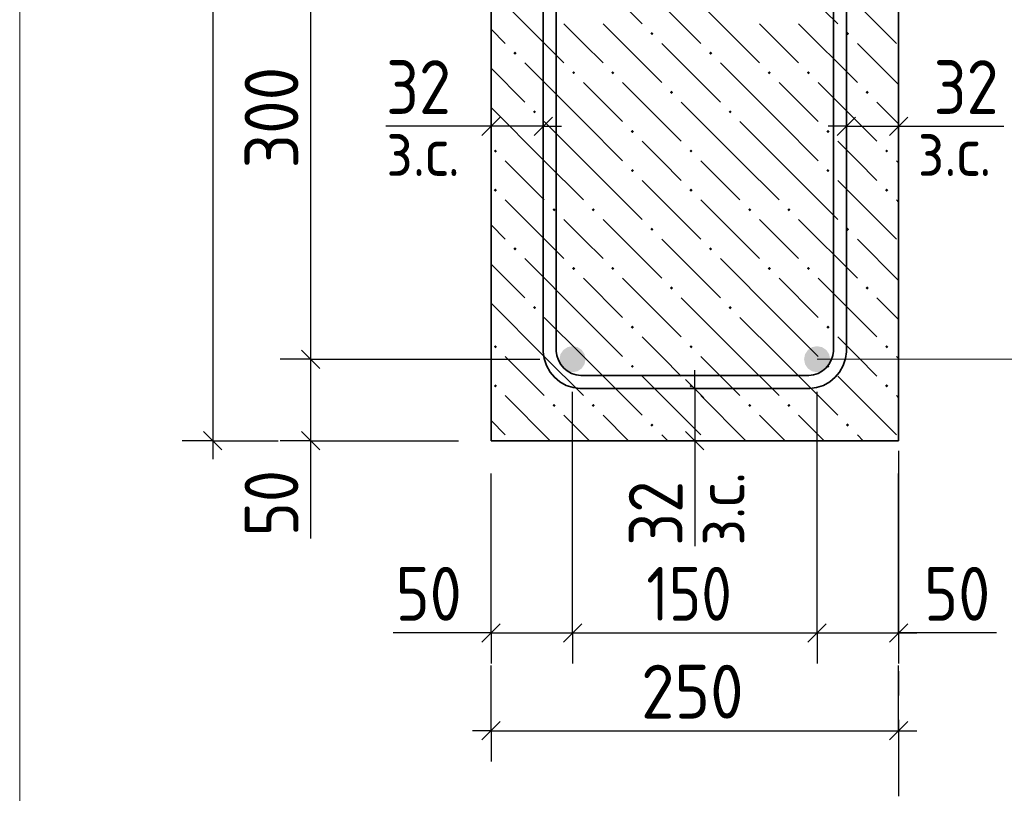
# Model space of a CAD drawing. Header units: millimetres. Extents: x 0 to 42000, y 0 to 29700.
# Tile 15 of 18: x 33961 to 37987, y 20089 to 23251. Entities that reach past the tile are written whole.
import ezdxf

# ---------------------------------------------------------------- set-up
doc = ezdxf.new("R2010")
doc.units = ezdxf.units.MM
doc.linetypes.add('______5', pattern=[1100, 800, -100, 100, -100])
for name, color, linetype, lineweight in [('S1 Продольная арматура', 7, 'Continuous', 35), ('Standard', 7, 'Continuous', 25), ('ЖБ Пилон', 7, 'Continuous', 35), ('Позиционная метка линия выноска', 7, 'Continuous', 13)]:
    doc.layers.add(name, color=color, linetype=linetype, lineweight=lineweight)
doc.layers.add('Оси', color=7, linetype='______5')
doc.layers.add('Размерная выноска', color=7, linetype='Continuous')
doc.layers.add('Хомут', color=7, linetype='Continuous', lineweight=25, true_color=0x6e3c1e)
doc.styles.add('ISOCPEUR', font='txt')

msp = doc.modelspace()

# ---------------------------------------------------------------- hatches: boundary and pattern name
at = {"layer": 'S1 Продольная арматура', "linetype": 'Continuous', "lineweight": 18, "transparency": 33554687}
for points in [[(36274.6, 21863.1), (36270.5, 21883.5), (36259, 21900.8), (36241.7, 21912.4), (36221.3, 21916.4), (36200.9, 21912.4), (36183.6, 21900.8), (36172, 21883.5), (36167.9, 21863.1), (36172, 21842.7), (36183.6, 21825.4), (36200.9, 21813.8), (36221.3, 21809.8), (36241.7, 21813.8), (36259, 21825.4), (36270.5, 21842.7)], [(36274.6, 21863.1), (36270.5, 21883.5), (36259, 21900.8), (36241.7, 21912.4), (36221.3, 21916.4), (36200.9, 21912.4), (36183.6, 21900.8), (36172, 21883.5), (36167.9, 21863.1), (36172, 21842.7), (36183.6, 21825.4), (36200.9, 21813.8), (36221.3, 21809.8), (36241.7, 21813.8), (36259, 21825.4), (36270.5, 21842.7)], [(37274.8, 21863.1), (37270.7, 21883.5), (37259.1, 21900.8), (37241.8, 21912.4), (37221.4, 21916.4), (37201, 21912.4), (37183.7, 21900.8), (37172.2, 21883.5), (37168.1, 21863.1), (37172.2, 21842.7), (37183.7, 21825.4), (37201, 21813.8), (37221.4, 21809.8), (37241.8, 21813.8), (37259.1, 21825.4), (37270.7, 21842.7)], [(37274.8, 21863.1), (37270.7, 21883.5), (37259.1, 21900.8), (37241.8, 21912.4), (37221.4, 21916.4), (37201, 21912.4), (37183.7, 21900.8), (37172.2, 21883.5), (37168.1, 21863.1), (37172.2, 21842.7), (37183.7, 21825.4), (37201, 21813.8), (37221.4, 21809.8), (37241.8, 21813.8), (37259.1, 21825.4), (37270.7, 21842.7)]]:
    msp.add_hatch(color=7, dxfattribs=at).paths.add_polyline_path(points)
at = {"layer": 'ЖБ Пилон', "linetype": 'Continuous', "lineweight": 18, "transparency": 33554687}
for points in [[(36539.5, 23194.1), (36546, 23200.6), (36552.5, 23194.1), (36546, 23187.6)], [(37339.5, 23194.1), (37346, 23200.6), (37352.5, 23194.1), (37346, 23187.6)], [(35979.5, 23114.1), (35986, 23120.6), (35992.5, 23114.1), (35986, 23107.6)], [(36779.5, 23114.1), (36786, 23120.6), (36792.5, 23114.1), (36786, 23107.6)], [(36219.5, 23034.1), (36226, 23040.6), (36232.5, 23034.1), (36226, 23027.6)], [(36379.5, 23034.1), (36386, 23040.6), (36392.5, 23034.1), (36386, 23027.6)], [(37019.5, 23034.1), (37026, 23040.6), (37032.5, 23034.1), (37026, 23027.6)], [(37179.5, 23034.1), (37186, 23040.6), (37192.5, 23034.1), (37186, 23027.6)], [(36619.5, 22954.1), (36626, 22960.6), (36632.5, 22954.1), (36626, 22947.6)], [(37419.5, 22954.1), (37426, 22960.6), (37432.5, 22954.1), (37426, 22947.6)], [(36059.5, 22874.1), (36066, 22880.6), (36072.5, 22874.1), (36066, 22867.6)], [(36859.5, 22874.1), (36866, 22880.6), (36872.5, 22874.1), (36866, 22867.6)], [(36459.5, 22794.1), (36466, 22800.6), (36472.5, 22794.1), (36466, 22787.6)], [(37259.5, 22794.1), (37266, 22800.6), (37272.5, 22794.1), (37266, 22787.6)], [(35899.5, 22714.1), (35906, 22720.6), (35912.5, 22714.1), (35906, 22707.6)], [(36699.5, 22714.1), (36706, 22720.6), (36712.5, 22714.1), (36706, 22707.6)], [(37499.5, 22714.1), (37506, 22720.6), (37512.5, 22714.1), (37506, 22707.6)], [(36459.5, 22634.1), (36466, 22640.6), (36472.5, 22634.1), (36466, 22627.6)], [(37259.5, 22634.1), (37266, 22640.6), (37272.5, 22634.1), (37266, 22627.6)], [(35899.5, 22554.1), (35906, 22560.6), (35912.5, 22554.1), (35906, 22547.6)], [(36699.5, 22554.1), (36706, 22560.6), (36712.5, 22554.1), (36706, 22547.6)], [(37499.5, 22554.1), (37506, 22560.6), (37512.5, 22554.1), (37506, 22547.6)], [(36139.5, 22474.1), (36146, 22480.6), (36152.5, 22474.1), (36146, 22467.6)], [(36299.5, 22474.1), (36306, 22480.6), (36312.5, 22474.1), (36306, 22467.6)], [(36939.5, 22474.1), (36946, 22480.6), (36952.5, 22474.1), (36946, 22467.6)], [(37099.5, 22474.1), (37106, 22480.6), (37112.5, 22474.1), (37106, 22467.6)], [(36539.5, 22394.1), (36546, 22400.6), (36552.5, 22394.1), (36546, 22387.6)], [(37339.5, 22394.1), (37346, 22400.6), (37352.5, 22394.1), (37346, 22387.6)], [(35979.5, 22314.1), (35986, 22320.6), (35992.5, 22314.1), (35986, 22307.6)], [(36779.5, 22314.1), (36786, 22320.6), (36792.5, 22314.1), (36786, 22307.6)], [(36219.5, 22234.1), (36226, 22240.6), (36232.5, 22234.1), (36226, 22227.6)], [(36379.5, 22234.1), (36386, 22240.6), (36392.5, 22234.1), (36386, 22227.6)], [(37019.5, 22234.1), (37026, 22240.6), (37032.5, 22234.1), (37026, 22227.6)], [(37179.5, 22234.1), (37186, 22240.6), (37192.5, 22234.1), (37186, 22227.6)], [(36619.5, 22154.1), (36626, 22160.6), (36632.5, 22154.1), (36626, 22147.6)], [(37419.5, 22154.1), (37426, 22160.6), (37432.5, 22154.1), (37426, 22147.6)], [(36059.5, 22074.1), (36066, 22080.6), (36072.5, 22074.1), (36066, 22067.6)], [(36859.5, 22074.1), (36866, 22080.6), (36872.5, 22074.1), (36866, 22067.6)], [(36459.5, 21994.1), (36466, 22000.6), (36472.5, 21994.1), (36466, 21987.6)], [(37259.5, 21994.1), (37266, 22000.6), (37272.5, 21994.1), (37266, 21987.6)], [(35899.5, 21914.1), (35906, 21920.6), (35912.5, 21914.1), (35906, 21907.6)], [(36699.5, 21914.1), (36706, 21920.6), (36712.5, 21914.1), (36706, 21907.6)], [(37499.5, 21914.1), (37506, 21920.6), (37512.5, 21914.1), (37506, 21907.6)], [(36459.5, 21834.1), (36466, 21840.6), (36472.5, 21834.1), (36466, 21827.6)], [(37259.5, 21834.1), (37266, 21840.6), (37272.5, 21834.1), (37266, 21827.6)], [(35899.5, 21754.1), (35906, 21760.6), (35912.5, 21754.1), (35906, 21747.6)], [(36699.5, 21754.1), (36706, 21760.6), (36712.5, 21754.1), (36706, 21747.6)], [(37499.5, 21754.1), (37506, 21760.6), (37512.5, 21754.1), (37506, 21747.6)], [(36139.5, 21674.1), (36146, 21680.6), (36152.5, 21674.1), (36146, 21667.6)], [(36299.5, 21674.1), (36306, 21680.6), (36312.5, 21674.1), (36306, 21667.6)], [(36939.5, 21674.1), (36946, 21680.6), (36952.5, 21674.1), (36946, 21667.6)], [(37099.5, 21674.1), (37106, 21680.6), (37112.5, 21674.1), (37106, 21667.6)], [(36539.5, 21594.1), (36546, 21600.6), (36552.5, 21594.1), (36546, 21587.6)], [(37339.5, 21594.1), (37346, 21600.6), (37352.5, 21594.1), (37346, 21587.6)]]:
    msp.add_hatch(color=7, dxfattribs=at).paths.add_polyline_path(points, flags=16)

# ---------------------------------------------------------------- linework, layer by layer
at = {"layer": 'Standard', "color": 7, "linetype": 'Continuous', "lineweight": -3, "transparency": 33554687}
for p, q in [((35150.4, 23863.1), (35150.4, 21863.1)), ((35888, 22815.3), (35888, 22940.3)), ((36101.4, 22815.3), (36101.4, 22940.3)), ((37341.4, 22815.3), (37341.4, 22940.3)), ((37554.7, 22815.3), (37554.7, 22940.3)), ((35888, 22815.3), (35813, 22815.3)), ((35888, 22815.3), (35888, 22690.3)), ((36101.4, 22815.3), (35888, 22815.3)), ((36101.4, 22815.3), (36101.4, 22690.3)), ((36101.4, 22815.3), (36176.3, 22815.3)), ((37341.4, 22815.3), (37266.4, 22815.3)), ((37341.4, 22815.3), (37341.4, 22690.3)), ((37341.4, 22815.3), (37554.7, 22815.3)), ((37554.7, 22815.3), (37554.7, 22690.3)), ((37554.7, 22815.3), (37629.7, 22815.3)), ((35150.4, 21863.1), (35025.4, 21863.1)), ((35150.4, 21863.1), (35275.4, 21863.1)), ((35150.4, 21863.1), (36088, 21863.1)), ((35150.4, 21863.1), (35150.4, 21529.8)), ((36721.4, 21743.3), (36721.4, 21818.3)), ((36721.4, 21743.3), (36596.4, 21743.3)), ((36721.4, 21743.3), (36846.4, 21743.3)), ((36721.4, 21743.3), (36721.4, 21529.8)), ((34750.4, 21529.8), (34625.4, 21529.8)), ((34750.4, 21529.8), (34875.4, 21529.8)), ((34750.4, 21529.8), (35017.1, 21529.8)), ((34750.4, 21529.8), (34750.4, 21454.8)), ((35150.4, 21529.8), (35025.4, 21529.8)), ((35150.4, 21529.8), (35275.4, 21529.8)), ((35150.4, 21529.8), (35754.7, 21529.8)), ((35150.4, 21529.8), (35150.4, 21454.8)), ((36721.4, 21529.8), (36596.4, 21529.8)), ((36721.4, 21529.8), (36846.4, 21529.8)), ((36721.4, 21529.8), (36721.4, 21454.8)), ((35888, 20744.2), (35888, 20869.2)), ((36221.3, 20744.2), (36221.3, 20869.2)), ((37221.4, 20744.2), (37221.4, 20869.2)), ((37554.7, 20744.2), (37554.7, 20869.2)), ((35888, 20744.2), (35813, 20744.2)), ((35888, 20744.2), (35888, 20619.2)), ((35888, 20744.2), (36221.3, 20744.2)), ((36221.3, 20744.2), (36221.3, 20619.2)), ((36221.3, 20744.2), (37221.4, 20744.2)), ((37221.4, 20744.2), (37221.4, 20619.2)), ((37221.4, 20744.2), (37554.7, 20744.2)), ((37554.7, 20744.2), (37554.7, 20619.2)), ((37554.7, 20744.2), (37629.7, 20744.2)), ((35888, 20344.2), (35888, 20610.9)), ((37554.7, 20344.2), (37554.7, 20610.9)), ((35888, 20344.2), (35888, 20469.2)), ((37554.7, 20344.2), (37554.7, 20469.2)), ((35888, 20344.2), (35813, 20344.2)), ((35888, 20344.2), (35888, 20219.2)), ((35888, 20344.2), (37554.7, 20344.2)), ((37554.7, 20344.2), (37554.7, 20219.2)), ((37554.7, 20344.2), (37629.7, 20344.2))]:
    msp.add_line(p, q, dxfattribs=at)
at = {"layer": 'Standard', "color": 7, "linetype": 'Continuous', "lineweight": 25, "transparency": 33554687}
for p, q in [((35925.5, 22852.8), (35850.5, 22777.8)), ((36138.8, 22852.8), (36063.9, 22777.8)), ((37303.9, 22777.8), (37378.9, 22852.8)), ((37517.2, 22777.8), (37592.2, 22852.8)), ((35112.9, 21900.6), (35187.9, 21825.6)), ((36683.9, 21780.8), (36758.9, 21705.8)), ((34712.9, 21567.3), (34787.9, 21492.3)), ((35112.9, 21567.3), (35187.9, 21492.3)), ((36683.9, 21567.3), (36758.9, 21492.3)), ((35850.5, 20706.7), (35925.5, 20781.7)), ((36183.8, 20706.7), (36258.8, 20781.7)), ((37183.9, 20706.7), (37258.9, 20781.7)), ((37517.2, 20706.7), (37592.2, 20781.7)), ((35850.5, 20306.7), (35925.5, 20381.7)), ((37517.2, 20306.7), (37592.2, 20381.7))]:
    msp.add_line(p, q, dxfattribs=at)
at = {"layer": 'Standard', "color": 254, "linetype": 'Continuous', "lineweight": 18, "true_color": 0xc4c4ff, "transparency": 33554687}
msp.add_lwpolyline([(33960.7, 18630.5), (39697.9, 18630.5), (39697.9, 28662.4), (33960.7, 28662.4), (33960.7, 18630.5)], dxfattribs=at)
at = {"layer": 'Standard', "color": 7, "linetype": 'Continuous', "lineweight": -3, "transparency": 33554687}
for points in [[(34750.4, 26196.4), (34750.4, 23565.7), (34750.4, 23565.7), (34750.4, 21529.8)], [(36221.3, 20744.2), (36221.3, 20761.2), (36221.3, 20761.2), (36221.3, 20761.2), (36221.3, 20761.2), (36221.3, 21729.8)], [(37221.4, 20744.2), (37221.4, 20761.2), (37221.4, 20761.2), (37221.4, 21729.8)], [(35888, 20744.2), (35888, 20761.2), (35888, 20761.2), (35888, 20761.2), (35888, 20761.2), (35888, 21352.9), (35888, 21352.9), (35888, 21396.4)], [(37554.7, 20744.2), (37554.7, 20761.2), (37554.7, 20761.2), (37554.7, 21396.4)]]:
    msp.add_lwpolyline(points, dxfattribs=at)
at = {"layer": 'ЖБ Пилон', "color": 7, "linetype": 'Continuous', "lineweight": 35, "transparency": 33554687}
for p, q in [((35888, 26196.4), (35888, 21529.8)), ((37554.7, 21529.8), (37554.7, 26196.4)), ((35888, 21529.8), (37554.7, 21529.8))]:
    msp.add_line(p, q, dxfattribs=at)
at = {"layer": 'ЖБ Пилон', "color": 9, "linetype": 'Continuous', "lineweight": 18, "true_color": 0xc7c7c7, "transparency": 33554687}
for p, q in [((36266, 23474.1), (36506, 23234.1)), ((37066, 23474.1), (37306, 23234.1)), ((36506, 23394.1), (36746, 23154.1)), ((37306, 23394.1), (37546, 23154.1)), ((35946, 23314.1), (36186, 23074.1)), ((36746, 23314.1), (36986, 23074.1)), ((36266, 23154.1), (36186, 23234.1)), ((36346, 23234.1), (36586, 22994.1)), ((37066, 23154.1), (36986, 23234.1)), ((37146, 23234.1), (37386, 22994.1)), ((35888, 23212.1), (35946, 23154.1)), ((36346, 23074.1), (36266, 23154.1)), ((36586, 23154.1), (36826, 22914.1)), ((37146, 23074.1), (37066, 23154.1)), ((37386, 23154.1), (37554.7, 22985.4)), ((36266, 22834.1), (36026, 23074.1)), ((37066, 22834.1), (36826, 23074.1)), ((35888, 23052.1), (36026, 22914.1)), ((36266, 22994.1), (36426, 22834.1)), ((36426, 22994.1), (36666, 22754.1)), ((37066, 22994.1), (37226, 22834.1)), ((37226, 22994.1), (37466, 22754.1)), ((36906, 22674.1), (36666, 22914.1)), ((37554.7, 22825.4), (37466, 22914.1)), ((36106, 22674.1), (35888, 22892.1)), ((36106, 22834.1), (36266, 22674.1)), ((36266, 22834.1), (36426, 22674.1)), ((36906, 22834.1), (37066, 22674.1)), ((37066, 22834.1), (37226, 22674.1)), ((36586, 22674.1), (36506, 22754.1)), ((37386, 22674.1), (37306, 22754.1)), ((35946, 22674.1), (36106, 22514.1)), ((36106, 22674.1), (36266, 22514.1)), ((36266, 22674.1), (36506, 22434.1)), ((36666, 22594.1), (36586, 22674.1)), ((36746, 22674.1), (36906, 22514.1)), ((36906, 22674.1), (37066, 22514.1)), ((37066, 22674.1), (37306, 22434.1)), ((37466, 22594.1), (37386, 22674.1)), ((37546, 22674.1), (37554.7, 22665.4)), ((36506, 22594.1), (36746, 22354.1)), ((37306, 22594.1), (37546, 22354.1)), ((35946, 22514.1), (36186, 22274.1)), ((36746, 22514.1), (36986, 22274.1)), ((37546, 22514.1), (37554.7, 22505.4)), ((36266, 22354.1), (36186, 22434.1)), ((36346, 22434.1), (36586, 22194.1)), ((37066, 22354.1), (36986, 22434.1)), ((37146, 22434.1), (37386, 22194.1)), ((35888, 22412.1), (35946, 22354.1)), ((36346, 22274.1), (36266, 22354.1)), ((36586, 22354.1), (36826, 22114.1)), ((37146, 22274.1), (37066, 22354.1)), ((37386, 22354.1), (37554.7, 22185.4)), ((36266, 22034.1), (36026, 22274.1)), ((37066, 22034.1), (36826, 22274.1)), ((35888, 22252.1), (36026, 22114.1)), ((36266, 22194.1), (36426, 22034.1)), ((36426, 22194.1), (36666, 21954.1)), ((37066, 22194.1), (37226, 22034.1)), ((37226, 22194.1), (37466, 21954.1)), ((36906, 21874.1), (36666, 22114.1)), ((37554.7, 22025.4), (37466, 22114.1)), ((36106, 21874.1), (35888, 22092.1)), ((36106, 22034.1), (36266, 21874.1)), ((36266, 22034.1), (36426, 21874.1)), ((36906, 22034.1), (37066, 21874.1)), ((37066, 22034.1), (37226, 21874.1)), ((36586, 21874.1), (36506, 21954.1)), ((37386, 21874.1), (37306, 21954.1)), ((35946, 21874.1), (36106, 21714.1)), ((36106, 21874.1), (36266, 21714.1)), ((36266, 21874.1), (36506, 21634.1)), ((36666, 21794.1), (36586, 21874.1)), ((36746, 21874.1), (36906, 21714.1)), ((36906, 21874.1), (37066, 21714.1)), ((37066, 21874.1), (37306, 21634.1)), ((37466, 21794.1), (37386, 21874.1)), ((37546, 21874.1), (37554.7, 21865.4)), ((36506, 21794.1), (36746, 21554.1)), ((37306, 21794.1), (37546, 21554.1)), ((35946, 21714.1), (36130.4, 21529.8)), ((36746, 21714.1), (36930.4, 21529.8)), ((37546, 21714.1), (37554.7, 21705.4)), ((36266, 21554.1), (36186, 21634.1)), ((36346, 21634.1), (36450.4, 21529.8)), ((37066, 21554.1), (36986, 21634.1)), ((37146, 21634.1), (37250.4, 21529.8)), ((35888, 21612.1), (35946, 21554.1)), ((36290.4, 21529.8), (36266, 21554.1)), ((36586, 21554.1), (36610.4, 21529.8)), ((37090.4, 21529.8), (37066, 21554.1)), ((37386, 21554.1), (37410.4, 21529.8))]:
    msp.add_line(p, q, dxfattribs=at)
at = {"layer": 'Оси', "color": 8, "linetype": '______5', "lineweight": -3, "transparency": 33554687}
msp.add_line((37554.7, 21488.6), (37554.7, 20077.6), dxfattribs=at)
at = {"layer": 'Позиционная метка линия выноска', "color": 7, "linetype": 'Continuous', "lineweight": 13, "transparency": 33554687}
msp.add_line((37221.4, 21863.1), (40054.7, 21863.1), dxfattribs=at)
at = {"layer": 'Размерная выноска', "color": 7, "linetype": 'Continuous', "lineweight": -3, "transparency": 33554687}
for p, q in [((35888, 22815.3), (35457.8, 22815.3)), ((37554.7, 22815.3), (37984.9, 22815.3)), ((35150.4, 21529.8), (35150.4, 21129.8)), ((36721.4, 21529.8), (36721.4, 21099.5)), ((35888, 20744.2), (35488, 20744.2)), ((37954.7, 20744.2), (37554.7, 20744.2))]:
    msp.add_line(p, q, dxfattribs=at)
at = {"layer": 'Хомут', "color": 7, "linetype": 'Continuous', "lineweight": 35, "transparency": 33554687}
for points in [[(37341.4, 25805.2), (37341.4, 21892.9), (37337.5, 21865.5), (37328.1, 21837), (37313.4, 21810.7), (37295.3, 21789.1), (37273.7, 21771), (37247.4, 21756.3), (37218.9, 21746.9), (37191.6, 21743.1), (36251.1, 21743.1), (36223.8, 21746.9), (36195.3, 21756.3), (36169, 21771), (36147.4, 21789.1), (36129.3, 21810.7), (36114.6, 21837), (36105.2, 21865.5), (36101.4, 21892.9), (36101.4, 25833.3)], [(37341.4, 25805.2), (37341.4, 21892.9), (37337.5, 21865.5), (37328.1, 21837), (37313.4, 21810.7), (37295.3, 21789.1), (37273.7, 21771), (37247.4, 21756.3), (37218.9, 21746.9), (37191.6, 21743.1), (36251.1, 21743.1), (36223.8, 21746.9), (36195.3, 21756.3), (36169, 21771), (36147.4, 21789.1), (36129.3, 21810.7), (36114.6, 21837), (36105.2, 21865.5), (36101.4, 21892.9), (36101.4, 25833.3)], [(37341.4, 25805.2), (37341.4, 21892.9), (37337.5, 21865.5), (37328.1, 21837), (37313.4, 21810.7), (37295.3, 21789.1), (37273.7, 21771), (37247.4, 21756.3), (37218.9, 21746.9), (37191.6, 21743.1), (36251.1, 21743.1), (36223.8, 21746.9), (36195.3, 21756.3), (36169, 21771), (36147.4, 21789.1), (36129.3, 21810.7), (36114.6, 21837), (36105.2, 21865.5), (36101.4, 21892.9), (36101.4, 25833.3)], [(37341.4, 25805.2), (37341.4, 21892.9), (37337.5, 21865.5), (37328.1, 21837), (37313.4, 21810.7), (37295.3, 21789.1), (37273.7, 21771), (37247.4, 21756.3), (37218.9, 21746.9), (37191.6, 21743.1), (36251.1, 21743.1), (36223.8, 21746.9), (36195.3, 21756.3), (36169, 21771), (36147.4, 21789.1), (36129.3, 21810.7), (36114.6, 21837), (36105.2, 21865.5), (36101.4, 21892.9), (36101.4, 25833.3)], [(37341.4, 25805.2), (37341.4, 21892.9), (37337.5, 21865.5), (37328.1, 21837), (37313.4, 21810.7), (37295.3, 21789.1), (37273.7, 21771), (37247.4, 21756.3), (37218.9, 21746.9), (37191.6, 21743.1), (36251.1, 21743.1), (36223.8, 21746.9), (36195.3, 21756.3), (36169, 21771), (36147.4, 21789.1), (36129.3, 21810.7), (36114.6, 21837), (36105.2, 21865.5), (36101.4, 21892.9), (36101.4, 25833.3)], [(37341.4, 25805.2), (37341.4, 21892.9), (37337.5, 21865.5), (37328.1, 21837), (37313.4, 21810.7), (37295.3, 21789.1), (37273.7, 21771), (37247.4, 21756.3), (37218.9, 21746.9), (37191.6, 21743.1), (36251.1, 21743.1), (36223.8, 21746.9), (36195.3, 21756.3), (36169, 21771), (36147.4, 21789.1), (36129.3, 21810.7), (36114.6, 21837), (36105.2, 21865.5), (36101.4, 21892.9), (36101.4, 25833.3)], [(36154.7, 25829.6), (36154.7, 21896.6), (36157.3, 21877.7), (36163.6, 21858.6), (36173.4, 21841.1), (36185.2, 21827), (36199.4, 21815.1), (36216.9, 21805.3), (36235.9, 21799.1), (36254.8, 21796.4), (37187.9, 21796.4), (37206.8, 21799.1), (37225.9, 21805.3), (37243.3, 21815.1), (37257.5, 21827), (37269.3, 21841.1), (37279.1, 21858.6), (37285.4, 21877.7), (37288, 21896.6), (37288, 25801.6)], [(36154.7, 25829.6), (36154.7, 21896.6), (36157.3, 21877.7), (36163.6, 21858.6), (36173.4, 21841.1), (36185.2, 21827), (36199.4, 21815.1), (36216.9, 21805.3), (36235.9, 21799.1), (36254.8, 21796.4), (37187.9, 21796.4), (37206.8, 21799.1), (37225.9, 21805.3), (37243.3, 21815.1), (37257.5, 21827), (37269.3, 21841.1), (37279.1, 21858.6), (37285.4, 21877.7), (37288, 21896.6), (37288, 25801.6)], [(36154.7, 25829.6), (36154.7, 21896.6), (36157.3, 21877.7), (36163.6, 21858.6), (36173.4, 21841.1), (36185.2, 21827), (36199.4, 21815.1), (36216.9, 21805.3), (36235.9, 21799.1), (36254.8, 21796.4), (37187.9, 21796.4), (37206.8, 21799.1), (37225.9, 21805.3), (37243.3, 21815.1), (37257.5, 21827), (37269.3, 21841.1), (37279.1, 21858.6), (37285.4, 21877.7), (37288, 21896.6), (37288, 25801.6)], [(36154.7, 25829.6), (36154.7, 21896.6), (36157.3, 21877.7), (36163.6, 21858.6), (36173.4, 21841.1), (36185.2, 21827), (36199.4, 21815.1), (36216.9, 21805.3), (36235.9, 21799.1), (36254.8, 21796.4), (37187.9, 21796.4), (37206.8, 21799.1), (37225.9, 21805.3), (37243.3, 21815.1), (37257.5, 21827), (37269.3, 21841.1), (37279.1, 21858.6), (37285.4, 21877.7), (37288, 21896.6), (37288, 25801.6)], [(36154.7, 25829.6), (36154.7, 21896.6), (36157.3, 21877.7), (36163.6, 21858.6), (36173.4, 21841.1), (36185.2, 21827), (36199.4, 21815.1), (36216.9, 21805.3), (36235.9, 21799.1), (36254.8, 21796.4), (37187.9, 21796.4), (37206.8, 21799.1), (37225.9, 21805.3), (37243.3, 21815.1), (37257.5, 21827), (37269.3, 21841.1), (37279.1, 21858.6), (37285.4, 21877.7), (37288, 21896.6), (37288, 25801.6)], [(36154.7, 25829.6), (36154.7, 21896.6), (36157.3, 21877.7), (36163.6, 21858.6), (36173.4, 21841.1), (36185.2, 21827), (36199.4, 21815.1), (36216.9, 21805.3), (36235.9, 21799.1), (36254.8, 21796.4), (37187.9, 21796.4), (37206.8, 21799.1), (37225.9, 21805.3), (37243.3, 21815.1), (37257.5, 21827), (37269.3, 21841.1), (37279.1, 21858.6), (37285.4, 21877.7), (37288, 21896.6), (37288, 25801.6)]]:
    msp.add_lwpolyline(points, dxfattribs=at)

# ---------------------------------------------------------------- texts
at = {"layer": 'Standard', "color": 7, "linetype": 'Continuous', "lineweight": 25, "transparency": 33554687, "char_height": 220, "attachment_point": 7, "rotation": 90, "style": 'ISOCPEUR'}
for s, insert, width in [('\\W0.91;300', (35100.4, 22643.1), 561.981), ('\\W0.87;50', (35100.4, 21139.6), 403.924), ('\\W0.87;32', (36671.4, 21100.6), 403.932)]:
    msp.add_mtext(s, dxfattribs=dict(at, insert=insert, width=width))
at = {"layer": 'Standard', "color": 7, "linetype": 'Continuous', "lineweight": 25, "transparency": 33554687, "char_height": 220, "attachment_point": 7, "style": 'ISOCPEUR'}
for s, insert, width in [('\\W0.87;32', (35458.8, 22865.3), 403.932), ('\\W0.87;32', (37697.9, 22865.3), 403.924), ('\\W0.87;50', (35497.9, 20794.2), 403.932), ('\\W0.83;150', (36523.4, 20794.2), 508.571), ('\\W0.87;50', (37658.9, 20794.2), 403.924), ('\\W0.91;250', (36501.4, 20394.2), 561.981)]:
    msp.add_mtext(s, dxfattribs=dict(at, insert=insert, width=width))
at = {"layer": 'Standard', "color": 7, "linetype": 'Continuous', "lineweight": 18, "transparency": 33554687, "char_height": 200, "width": 459.942, "attachment_point": 7, "style": 'ISOCPEUR'}
for insert in [(35459.7, 22612.1), (37633, 22612.1)]:
    msp.add_mtext('\\W0.90;з.с.', dxfattribs=dict(at, insert=insert))
at = {"layer": 'Standard', "color": 7, "linetype": 'Continuous', "lineweight": 18, "transparency": 33554687, "insert": (36924.5, 21101.4), "char_height": 200, "width": 459.949, "attachment_point": 7, "rotation": 90, "style": 'ISOCPEUR'}
msp.add_mtext('\\W0.90;з.с.', dxfattribs=at)

doc.saveas('drawing.dxf')
